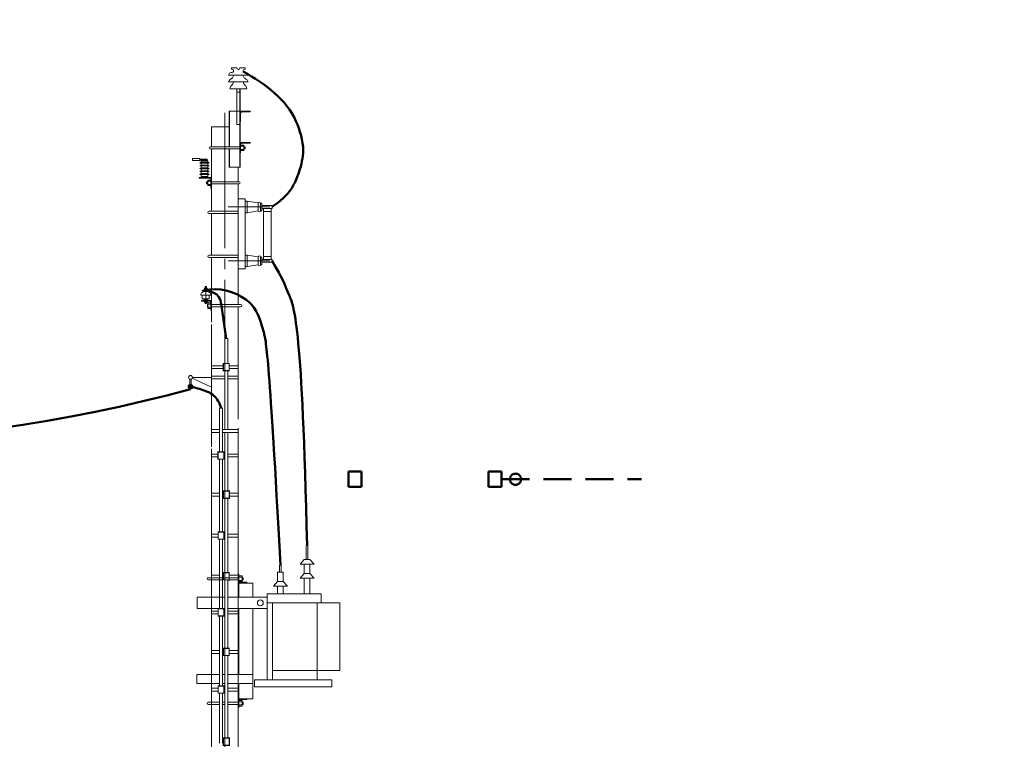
# Model space of a CAD drawing. Header units: millimetres. Extents: x 0 to 1680, y 0 to 297.
# Tile 15 of 16: x 1461 to 1602, y 194 to 297. Entities that reach past the tile are written whole.
import ezdxf

# ---------------------------------------------------------------- set-up
doc = ezdxf.new("R2010")
doc.units = ezdxf.units.MM
for name, pattern in [('K5LT32808', [0]), ('K5LT_AXLED', [24.80495643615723, 20.30495643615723, -1.5, 1.5, -1.5]), ('K5LT_AXLED_REINFORCED', [13, 8, -2, 1, -2]), ('K5LT_BASIC', [0]), ('K5LT_DASHED_REINFORCED', [6, 4, -2]), ('K5LT_THIN', [0])]:
    doc.linetypes.add(name, pattern=pattern)
doc.layers.add('Системный слой', color=7, linetype='Continuous')

# ---------------------------------------------------------------- blocks, each defined once
blk = doc.blocks.new('U65')
at = {"layer": 'Системный слой', "color": 7, "linetype": 'K5LT_BASIC', "lineweight": 50}
for p, q in [((1528.059127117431, 230.2635568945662), (1528.059127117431, 232.4635568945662)), ((1528.059127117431, 232.4635568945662), (1529.909127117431, 232.4635568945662)), ((1529.909127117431, 232.4635568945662), (1529.909127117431, 230.2635568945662)), ((1529.909127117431, 230.2635568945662), (1528.059127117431, 230.2635568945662))]:
    blk.add_line(p, q, dxfattribs=at)
blk = doc.blocks.new('U67')
at = {"layer": 'Системный слой', "color": 7, "linetype": 'K5LT_BASIC', "lineweight": 50}
for p, q in [((1508.059127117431, 230.2635568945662), (1508.059127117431, 232.4635568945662)), ((1508.059127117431, 232.4635568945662), (1509.909127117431, 232.4635568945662)), ((1509.909127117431, 232.4635568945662), (1509.909127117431, 230.2635568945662)), ((1509.909127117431, 230.2635568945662), (1508.059127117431, 230.2635568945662))]:
    blk.add_line(p, q, dxfattribs=at)
blk = doc.blocks.new('U77')
at = {"layer": 'Системный слой', "color": 7, "linetype": 'K5LT_THIN', "lineweight": 18}
for p, q in [((1486.832438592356, 276.9596585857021), (1486.832438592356, 277.0996585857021)), ((1486.832438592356, 277.0996585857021), (1487.862438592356, 277.0996585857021)), ((1487.862438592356, 276.9596585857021), (1486.832438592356, 276.9596585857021)), ((1487.862438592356, 277.0996585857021), (1487.862438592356, 276.9596585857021))]:
    blk.add_line(p, q, dxfattribs=at)
blk = doc.blocks.new('U82')
at = {"layer": 'Системный слой', "color": 7, "linetype": 'K5LT_THIN', "lineweight": 18}
for p, q in [((1485.772438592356, 276.8796585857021), (1485.772438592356, 277.179658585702)), ((1485.772438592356, 277.179658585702), (1486.832438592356, 277.179658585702)), ((1486.832438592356, 277.179658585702), (1486.832438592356, 276.8796585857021)), ((1486.832438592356, 276.8796585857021), (1485.772438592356, 276.8796585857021))]:
    blk.add_line(p, q, dxfattribs=at)
blk = doc.blocks.new('U83')
at = {"layer": 'Системный слой', "color": 7, "linetype": 'K5LT_THIN', "lineweight": 18}
for p, q in [((1488.368503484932, 274.0986164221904), (1487.968892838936, 274.0986164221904)), ((1487.968892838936, 274.0986164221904), (1487.968892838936, 273.2986164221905)), ((1487.968892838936, 273.2986164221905), (1488.368503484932, 273.2986164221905)), ((1488.368503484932, 273.2986164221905), (1488.368503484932, 274.0986164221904))]:
    blk.add_line(p, q, dxfattribs=at)
blk = doc.blocks.new('U84')
at = {"layer": 'Системный слой', "color": 7, "linetype": 'K5LT_THIN', "lineweight": 18}
for p, q in [((1492.387741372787, 199.7714311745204), (1492.867741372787, 199.7714311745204)), ((1492.387741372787, 198.9714311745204), (1492.387741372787, 199.7714311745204)), ((1492.867741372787, 199.7714311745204), (1492.867741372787, 198.9714311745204)), ((1492.867741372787, 198.9714311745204), (1492.387741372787, 198.9714311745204))]:
    blk.add_line(p, q, dxfattribs=at)
blk = doc.blocks.new('U85')
at = {"layer": 'Системный слой', "color": 7, "linetype": 'K5LT_THIN', "lineweight": 18}
for p, q in [((1492.387593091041, 217.5486795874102), (1492.867593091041, 217.5486795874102)), ((1492.387593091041, 216.7486795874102), (1492.387593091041, 217.5486795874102)), ((1492.867593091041, 216.7486795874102), (1492.387593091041, 216.7486795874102)), ((1492.867593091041, 217.5486795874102), (1492.867593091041, 216.7486795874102))]:
    blk.add_line(p, q, dxfattribs=at)
blk = doc.blocks.new('U86')
at = {"layer": 'Системный слой', "color": 7, "linetype": 'K5LT_THIN', "lineweight": 18}
for p, q in [((1488.368503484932, 256.5657358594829), (1487.968892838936, 256.5657358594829)), ((1487.968892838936, 256.5657358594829), (1487.968892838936, 255.7657358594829)), ((1488.368503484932, 255.7657358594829), (1488.368503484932, 256.5657358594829)), ((1487.968892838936, 255.7657358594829), (1488.368503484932, 255.7657358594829))]:
    blk.add_line(p, q, dxfattribs=at)
blk = doc.blocks.new('U88')
at = {"layer": 'Системный слой', "color": 7, "linetype": 'K5LT_THIN', "lineweight": 18}
for p, q in [((1492.635967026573, 279.0986164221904), (1493.115967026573, 279.0986164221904)), ((1492.635967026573, 278.2986164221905), (1492.635967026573, 279.0986164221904)), ((1493.115967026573, 279.0986164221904), (1493.115967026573, 278.2986164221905)), ((1493.115967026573, 278.2986164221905), (1492.635967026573, 278.2986164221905))]:
    blk.add_line(p, q, dxfattribs=at)

msp = doc.modelspace()

# ---------------------------------------------------------------- hatches: boundary and pattern name
at = {"layer": 'Системный слой', "true_color": 0x7f7f7f}
msp.add_hatch(color=8, dxfattribs=at).paths.add_polyline_path([(1485.400361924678, 244.9117669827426), (1485.304297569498, 244.8719217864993), (1485.224771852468, 244.8049019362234), (1485.16922551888, 244.7169780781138), (1485.142855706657, 244.6163767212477), (1485.148129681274, 244.5125105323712), (1485.184553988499, 244.415097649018), (1485.248720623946, 244.3332524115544), (1485.334625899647, 244.2746325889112), (1485.434232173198, 244.2447228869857), (1485.538219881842, 244.2463217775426), (1485.636859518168, 244.279279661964), (1485.720921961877, 244.3405128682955), (1485.782541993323, 244.4242921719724), (1485.81595419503, 244.522778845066), (1485.821060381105, 244.5814826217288), (1485.805154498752, 244.684259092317), (1485.75892506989, 244.7774193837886), (1485.686697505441, 244.8522470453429), (1485.595229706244, 244.9017409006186), (1485.493079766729, 244.9212701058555)])

# ---------------------------------------------------------------- linework, layer by layer
at = {"layer": 'Системный слой', "color": 7, "linetype": 'K5LT_THIN', "lineweight": 18}
for p, q in [((1491.344652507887, 290.1273075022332), (1492.089852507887, 290.1273075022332)), ((1492.543452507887, 290.1273075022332), (1493.288652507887, 290.1273075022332)), ((1493.288652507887, 290.1273075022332), (1492.543452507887, 290.1273075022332)), ((1490.899152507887, 289.0905075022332), (1493.734152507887, 289.0905075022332)), ((1490.899152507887, 288.1185075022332), (1493.734152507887, 288.1185075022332)), ((1491.101652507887, 287.1465075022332), (1493.531652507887, 287.1465075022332)), ((1492.154652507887, 287.1465075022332), (1492.478652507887, 287.1465075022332)), ((1492.096652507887, 286.6523859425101), (1492.536652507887, 286.6523859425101)), ((1492.536652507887, 283.9386164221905), (1494.036652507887, 283.9386164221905)), ((1492.536652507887, 283.9386164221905), (1492.536652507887, 282.4386164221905)), ((1492.638997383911, 283.66915249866), (1492.636652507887, 282.5186164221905)), ((1493.956652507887, 283.8386164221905), (1492.836652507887, 283.8386164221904)), ((1494.036652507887, 283.9186164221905), (1494.036652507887, 283.9386164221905)), ((1488.467818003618, 281.6986164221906), (1488.467818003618, 278.8586164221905)), ((1488.467818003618, 281.6986164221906), (1491.036652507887, 281.6986164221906)), ((1492.536652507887, 282.4386164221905), (1492.556652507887, 282.4386164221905)), ((1488.467818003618, 278.8586164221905), (1488.467818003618, 279.9386164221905)), ((1492.536652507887, 278.8586164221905), (1488.307818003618, 278.8586164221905)), ((1492.536652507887, 278.5386164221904), (1488.307818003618, 278.5386164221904)), ((1488.467818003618, 273.8586164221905), (1488.467818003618, 278.5386164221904)), ((1492.536652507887, 279.4738859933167), (1494.036652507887, 279.4738859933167)), ((1492.536652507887, 279.4738859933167), (1492.536652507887, 277.9738859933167)), ((1492.638997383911, 279.2044220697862), (1492.636652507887, 278.0538859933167)), ((1492.636652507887, 278.9256776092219), (1493.115967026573, 278.9256776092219)), ((1493.956652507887, 279.3738859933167), (1492.836652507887, 279.3738859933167)), ((1493.115967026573, 278.8586164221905), (1493.259380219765, 278.8586164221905)), ((1493.115967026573, 278.5386164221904), (1493.255967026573, 278.5386164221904)), ((1493.255967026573, 278.8586164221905), (1493.306442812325, 278.8086164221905)), ((1493.259380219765, 278.8586164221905), (1493.255967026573, 278.5386164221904)), ((1493.255967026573, 278.5386164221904), (1493.306442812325, 278.5886164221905)), ((1493.306442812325, 278.8086164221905), (1493.306442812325, 278.5886164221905)), ((1494.036652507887, 279.4538859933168), (1494.036652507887, 279.4738859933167)), ((1492.536652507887, 277.9738859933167), (1492.556652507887, 277.9738859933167)), ((1492.636652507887, 278.4715552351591), (1493.115967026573, 278.4715552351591)), ((1486.832438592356, 276.5095236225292), (1487.002438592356, 276.6358971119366)), ((1486.832438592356, 276.5095236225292), (1488.132438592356, 276.5095236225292)), ((1486.832438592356, 276.1095236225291), (1487.002438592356, 276.2358971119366)), ((1486.832438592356, 276.1095236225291), (1488.132438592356, 276.1095236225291)), ((1486.832438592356, 275.7095236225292), (1487.002438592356, 275.8358971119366)), ((1486.832438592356, 275.7095236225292), (1488.132438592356, 275.7095236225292)), ((1487.002438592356, 276.8236913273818), (1487.962438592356, 276.8236913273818)), ((1487.002438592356, 276.8236913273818), (1487.002438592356, 276.6358971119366)), ((1487.962438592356, 276.6358971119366), (1487.002438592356, 276.6358971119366)), ((1487.002438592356, 276.5095236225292), (1487.002438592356, 276.2358971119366)), ((1487.962438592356, 276.2358971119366), (1487.002438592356, 276.2358971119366)), ((1487.002438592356, 276.1095236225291), (1487.002438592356, 275.8358971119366)), ((1487.962438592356, 275.8358971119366), (1487.002438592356, 275.8358971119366)), ((1487.002438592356, 275.7095236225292), (1487.002438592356, 275.4358971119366)), ((1487.102438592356, 276.9596585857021), (1487.862438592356, 276.9596585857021)), ((1487.102438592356, 276.9596585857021), (1487.102438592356, 276.8236913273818)), ((1487.862438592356, 276.9596585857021), (1487.862438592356, 276.8236913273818)), ((1487.962438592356, 276.8236913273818), (1487.962438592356, 276.6358971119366)), ((1488.132438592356, 276.5095236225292), (1487.962438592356, 276.6358971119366)), ((1487.962438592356, 276.5095236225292), (1487.962438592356, 276.2358971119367)), ((1488.132438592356, 276.1095236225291), (1487.962438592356, 276.2358971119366)), ((1487.962438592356, 276.1095236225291), (1487.962438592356, 275.8358971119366)), ((1488.132438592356, 275.7095236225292), (1487.962438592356, 275.8358971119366)), ((1487.962438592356, 275.7095236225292), (1487.962438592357, 275.4358971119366)), ((1492.267818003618, 275.9386164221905), (1492.267818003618, 273.8586164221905)), ((1488.467818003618, 274.4486164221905), (1486.698983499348, 274.4486164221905)), ((1486.698983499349, 274.4286164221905), (1486.698983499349, 274.4486164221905)), ((1488.467818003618, 274.3486164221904), (1486.698983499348, 274.3486164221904)), ((1486.832438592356, 275.3095236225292), (1487.002438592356, 275.4358971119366)), ((1486.832438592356, 275.3095236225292), (1488.132438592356, 275.3095236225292)), ((1486.832438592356, 274.9095236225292), (1487.002438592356, 275.0358971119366)), ((1486.832438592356, 274.9095236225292), (1488.132438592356, 274.9095236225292)), ((1487.962438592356, 275.4358971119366), (1487.002438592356, 275.4358971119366)), ((1487.002438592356, 275.3095236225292), (1487.002438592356, 275.0358971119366)), ((1487.962438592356, 275.0358971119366), (1487.002438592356, 275.0358971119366)), ((1487.002438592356, 274.9095236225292), (1487.002438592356, 274.5956258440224)), ((1487.002438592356, 274.5956258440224), (1487.962438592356, 274.5956258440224)), ((1487.102438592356, 274.4596585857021), (1487.102438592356, 274.5956258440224)), ((1487.862438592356, 274.4596585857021), (1487.862438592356, 274.5956258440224)), ((1488.132438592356, 275.3095236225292), (1487.962438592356, 275.4358971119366)), ((1487.962438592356, 275.3095236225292), (1487.962438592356, 275.0358971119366)), ((1488.132438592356, 274.9095236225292), (1487.962438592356, 275.0358971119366)), ((1487.962438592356, 274.9095236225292), (1487.962438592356, 274.5956258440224)), ((1488.367818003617, 274.4486164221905), (1488.367818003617, 272.9486164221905)), ((1488.467818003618, 274.4486164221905), (1488.467818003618, 272.9486164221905)), ((1487.828892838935, 273.8586164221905), (1487.778417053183, 273.8086164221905)), ((1487.778417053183, 273.8086164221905), (1487.778417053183, 273.5886164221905)), ((1487.828892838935, 273.5386164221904), (1487.778417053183, 273.5886164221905)), ((1487.968892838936, 273.8586164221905), (1487.825479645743, 273.8586164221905)), ((1487.825479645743, 273.8586164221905), (1487.828892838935, 273.5386164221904)), ((1487.968892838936, 273.5386164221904), (1487.828892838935, 273.5386164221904)), ((1488.367818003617, 273.9256776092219), (1487.968892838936, 273.9256776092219)), ((1488.367818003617, 273.4715552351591), (1487.968892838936, 273.4715552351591)), ((1488.467818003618, 272.9486164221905), (1488.447818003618, 272.9486164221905)), ((1488.467818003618, 273.8586164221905), (1492.427818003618, 273.8586164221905)), ((1488.467818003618, 273.5386164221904), (1492.427818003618, 273.5386164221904)), ((1488.467818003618, 269.6505034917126), (1488.467818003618, 273.5386164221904)), ((1492.267818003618, 273.5386164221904), (1492.267818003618, 265.7468474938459)), ((1488.467818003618, 270.9767849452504), (1488.467818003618, 270.9805034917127)), ((1488.467818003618, 270.0710534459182), (1488.467818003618, 270.2305034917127)), ((1490.85225340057, 270.2536164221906), (1496.833393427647, 270.2536164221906)), ((1492.267818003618, 271.4036164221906), (1492.267818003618, 261.4036164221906)), ((1493.267818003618, 271.4036164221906), (1492.267818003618, 271.4036164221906)), ((1492.267818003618, 270.9805034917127), (1492.267818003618, 270.9767849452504)), ((1493.267818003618, 261.4036164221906), (1493.267818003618, 271.4036164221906)), ((1493.267818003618, 271.0736164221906), (1493.267818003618, 269.4336164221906)), ((1493.267818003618, 271.0736164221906), (1493.567818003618, 271.0736164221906)), ((1493.567818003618, 271.0736164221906), (1495.169572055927, 270.82648865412)), ((1493.567818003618, 271.0736164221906), (1493.567818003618, 269.4336164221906)), ((1495.167818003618, 270.8036164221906), (1495.167818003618, 269.7036164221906)), ((1495.467818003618, 270.8036164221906), (1495.467818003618, 269.7036164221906)), ((1495.667818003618, 270.8036164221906), (1495.467818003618, 270.8036164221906)), ((1495.667818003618, 270.8036164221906), (1495.667818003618, 269.7036164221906)), ((1497.136563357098, 270.4536164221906), (1495.667818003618, 270.4536164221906)), ((1497.136563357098, 270.0536164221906), (1497.136563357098, 270.4536164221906)), ((1488.126175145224, 269.6505034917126), (1492.267818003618, 269.6505034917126)), ((1492.267818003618, 269.3305034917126), (1488.126175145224, 269.3305034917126)), ((1488.467818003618, 265.7468474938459), (1488.467818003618, 269.3305034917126)), ((1492.063932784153, 269.6505034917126), (1492.267818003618, 269.6505034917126)), ((1492.267818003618, 269.3305034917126), (1492.063932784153, 269.3305034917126)), ((1493.567818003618, 269.4336164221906), (1493.267818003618, 269.4336164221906)), ((1493.567818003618, 269.4336164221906), (1495.169572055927, 269.6807441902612)), ((1495.667818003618, 269.7036164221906), (1495.467818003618, 269.7036164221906)), ((1497.136563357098, 270.0536164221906), (1495.667818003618, 270.0536164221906)), ((1495.912971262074, 270.0536164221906), (1495.912971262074, 262.7536164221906)), ((1495.912971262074, 269.5941826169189), (1497.012971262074, 269.5941826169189)), ((1497.012971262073, 270.0536164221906), (1497.012971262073, 262.7536164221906)), ((1488.467818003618, 264.256847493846), (1488.467818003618, 265.7468474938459)), ((1492.267818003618, 265.7468474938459), (1492.267818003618, 263.4068474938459)), ((1488.126175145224, 263.3735763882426), (1492.267818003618, 263.3735763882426)), ((1492.267818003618, 263.0535763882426), (1488.126175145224, 263.0535763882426)), ((1488.467818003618, 263.3735763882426), (1488.467818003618, 264.256847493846)), ((1488.467818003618, 257.9799203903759), (1488.467818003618, 263.0535763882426)), ((1492.063932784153, 263.3735763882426), (1492.267818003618, 263.3735763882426)), ((1492.267818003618, 263.0535763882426), (1492.063932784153, 263.0535763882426)), ((1492.267818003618, 263.4068474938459), (1492.267818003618, 256.325735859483)), ((1493.267818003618, 263.3736164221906), (1493.267818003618, 261.7336164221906)), ((1493.267818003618, 263.3736164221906), (1493.567818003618, 263.3736164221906)), ((1493.567818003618, 263.3736164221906), (1493.567818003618, 261.7336164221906)), ((1493.567818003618, 263.3736164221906), (1495.169572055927, 263.12648865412)), ((1495.167818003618, 263.1036164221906), (1495.167818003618, 262.0036164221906)), ((1495.467818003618, 263.1036164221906), (1495.467818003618, 262.0036164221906)), ((1495.667818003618, 263.1036164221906), (1495.467818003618, 263.1036164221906)), ((1495.667818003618, 263.1036164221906), (1495.667818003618, 262.0036164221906)), ((1495.912971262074, 263.1559467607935), (1497.012971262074, 263.1559467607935)), ((1490.85225340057, 262.5536164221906), (1496.833393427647, 262.5536164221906)), ((1493.567818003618, 261.7336164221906), (1493.267818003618, 261.7336164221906)), ((1493.567818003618, 261.7336164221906), (1495.169572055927, 261.9807441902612)), ((1495.667818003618, 262.0036164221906), (1495.467818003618, 262.0036164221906)), ((1497.136563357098, 262.7536164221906), (1495.667818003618, 262.7536164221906)), ((1497.136563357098, 262.3536164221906), (1495.667818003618, 262.3536164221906)), ((1497.136563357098, 262.3536164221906), (1497.136563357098, 262.7536164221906)), ((1492.267818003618, 261.4036164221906), (1493.267818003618, 261.4036164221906)), ((1487.588399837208, 258.8841263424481), (1487.748399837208, 258.8841263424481)), ((1487.588399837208, 258.8841263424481), (1487.588399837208, 258.6486411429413)), ((1487.6193565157, 258.8841263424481), (1487.6193565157, 258.6486411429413)), ((1487.668399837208, 256.4841263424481), (1487.668399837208, 258.8841263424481)), ((1487.717443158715, 258.8841263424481), (1487.717443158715, 258.6486411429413)), ((1487.748399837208, 258.8841263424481), (1487.748399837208, 258.6486411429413)), ((1486.968399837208, 257.6786411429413), (1488.368399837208, 257.6786411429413)), ((1488.168399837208, 258.3286411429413), (1487.168399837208, 258.3286411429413)), ((1487.168399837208, 258.3286411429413), (1487.168399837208, 258.2786411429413)), ((1487.168399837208, 258.2786411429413), (1488.168399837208, 258.2786411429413)), ((1487.168399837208, 257.1341263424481), (1487.168399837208, 257.6786411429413)), ((1487.968399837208, 258.5086411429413), (1487.368399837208, 258.5086411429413)), ((1487.368399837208, 258.5086411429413), (1487.368399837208, 258.4686411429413)), ((1487.368399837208, 258.4686411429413), (1487.968399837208, 258.4686411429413)), ((1487.418399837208, 258.2786411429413), (1487.918399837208, 258.2786411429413)), ((1487.418399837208, 258.1786411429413), (1487.918399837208, 258.1786411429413)), ((1487.468399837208, 258.6486411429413), (1487.868399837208, 258.6486411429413)), ((1487.468399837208, 258.6486411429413), (1487.468399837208, 258.5086411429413)), ((1487.468399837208, 258.4686411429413), (1487.468399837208, 258.3286411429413)), ((1487.868399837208, 258.4686411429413), (1487.468399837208, 258.4686411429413)), ((1487.468399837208, 258.3286411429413), (1487.868399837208, 258.3286411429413)), ((1487.548399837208, 258.6486411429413), (1487.548399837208, 258.5086411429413)), ((1487.548399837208, 258.4686411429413), (1487.548399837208, 258.3286411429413)), ((1487.788399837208, 258.5086411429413), (1487.788399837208, 258.6486411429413)), ((1487.788399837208, 258.3286411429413), (1487.788399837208, 258.4686411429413)), ((1487.868399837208, 258.5086411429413), (1487.868399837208, 258.6486411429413)), ((1487.868399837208, 258.3286411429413), (1487.868399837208, 258.4686411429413)), ((1487.968399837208, 258.4686411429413), (1487.968399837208, 258.5086411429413)), ((1488.168399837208, 258.2786411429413), (1488.168399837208, 258.3286411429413)), ((1488.168399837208, 257.1341263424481), (1488.168399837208, 257.6786411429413)), ((1488.467818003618, 256.325735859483), (1488.467818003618, 257.9799203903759)), ((1488.467818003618, 256.8941263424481), (1487.067818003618, 256.8941263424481)), ((1487.067818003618, 256.8941263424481), (1487.067818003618, 256.7941263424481)), ((1487.067818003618, 256.7941263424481), (1488.367818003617, 256.7941263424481)), ((1487.168399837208, 257.1341263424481), (1488.168399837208, 257.1341263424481)), ((1487.368399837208, 256.7941263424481), (1487.968399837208, 256.7941263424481)), ((1487.368399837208, 256.7541263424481), (1487.368399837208, 256.7941263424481)), ((1487.968399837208, 256.7541263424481), (1487.368399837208, 256.7541263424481)), ((1487.418399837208, 257.1341263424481), (1487.918399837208, 257.1341263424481)), ((1487.418399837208, 257.0341263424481), (1487.918399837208, 257.0341263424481)), ((1487.468399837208, 256.8941263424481), (1487.468399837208, 257.0341263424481)), ((1487.868399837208, 256.8941263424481), (1487.468399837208, 256.8941263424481)), ((1487.468399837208, 256.6141263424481), (1487.468399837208, 256.7541263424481)), ((1487.468399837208, 256.6141263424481), (1487.868399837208, 256.6141263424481)), ((1487.548399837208, 256.8941263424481), (1487.548399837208, 257.0341263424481)), ((1487.548399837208, 256.6141263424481), (1487.548399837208, 256.7541263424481)), ((1487.588399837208, 256.4841263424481), (1487.588399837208, 256.6141263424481)), ((1487.588399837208, 256.4831382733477), (1487.748399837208, 256.4831382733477)), ((1487.6193565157, 256.4841263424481), (1487.6193565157, 256.6141263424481)), ((1487.717443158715, 256.4841263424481), (1487.717443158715, 256.6141263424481)), ((1487.748399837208, 256.4841263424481), (1487.748399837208, 256.6141263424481)), ((1487.788399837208, 257.0341263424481), (1487.788399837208, 256.8941263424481)), ((1487.788399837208, 256.7541263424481), (1487.788399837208, 256.6141263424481)), ((1487.868399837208, 257.0341263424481), (1487.868399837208, 256.8941263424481)), ((1487.868399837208, 256.7541263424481), (1487.868399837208, 256.6141263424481)), ((1487.968892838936, 256.3257358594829), (1487.91004797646, 256.3257358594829)), ((1487.91004797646, 256.3257358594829), (1487.91004797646, 256.0057358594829)), ((1487.91004797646, 256.0057358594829), (1487.968892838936, 256.0057358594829)), ((1487.968399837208, 256.7941263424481), (1487.968399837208, 256.7541263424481)), ((1488.367818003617, 256.3927970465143), (1487.968892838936, 256.3927970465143)), ((1488.367818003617, 256.7941263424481), (1488.367818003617, 255.4941263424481)), ((1488.467818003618, 255.4941263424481), (1488.467818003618, 256.8941263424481)), ((1492.64042622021, 256.325735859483), (1488.467818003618, 256.325735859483)), ((1488.467818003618, 253.7886795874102), (1488.467818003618, 256.0057358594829)), ((1488.467818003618, 256.0057358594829), (1492.64042622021, 256.0057358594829)), ((1492.267818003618, 256.0057358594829), (1492.267818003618, 251.0060413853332)), ((1488.367818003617, 255.9386746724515), (1487.968892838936, 255.9386746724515)), ((1488.367818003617, 255.4941263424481), (1488.467818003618, 255.4941263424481)), ((1488.467818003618, 251.0060413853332), (1488.467818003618, 253.4686795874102)), ((1488.467818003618, 244.3323853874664), (1488.467818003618, 251.0060413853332)), ((1490.3659976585, 247.8982419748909), (1490.3659976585, 251.4791906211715)), ((1490.3659976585, 251.4791906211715), (1490.80908945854, 251.4791886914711)), ((1490.80908945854, 247.8982419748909), (1490.80908945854, 251.4791906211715)), ((1492.267818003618, 251.0060413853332), (1492.267818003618, 244.3323853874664)), ((1488.467818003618, 246.1017224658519), (1488.467818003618, 248.3788133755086)), ((1490.157557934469, 247.5644427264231), (1488.467818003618, 247.5644427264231)), ((1492.262217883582, 247.5644427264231), (1491.004081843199, 247.5644427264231)), ((1490.157557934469, 247.1644427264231), (1488.467816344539, 247.1644427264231)), ((1490.3659976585, 246.4355217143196), (1490.3659976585, 246.8618588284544)), ((1490.3659976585, 239.294517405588), (1490.3659976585, 246.4355217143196)), ((1490.80908945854, 246.4355217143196), (1490.80908945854, 246.8618588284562)), ((1490.80908945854, 239.2945154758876), (1490.80908945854, 246.4355217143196)), ((1492.262217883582, 247.1644427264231), (1491.004081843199, 247.1644427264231)), ((1485.400361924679, 245.6593272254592), (1485.400361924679, 244.9117669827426)), ((1485.561758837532, 245.6593272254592), (1485.561758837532, 244.9117669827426)), ((1485.726535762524, 245.8021159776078), (1486.522719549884, 245.4232616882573)), ((1488.467818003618, 245.9189224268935), (1485.752909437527, 245.9189224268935)), ((1486.522719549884, 245.4232616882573), (1488.461194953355, 244.5008619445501)), ((1490.3659976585, 245.7017224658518), (1488.467816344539, 245.7017224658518)), ((1490.3659976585, 246.1017224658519), (1488.467818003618, 246.1017224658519)), ((1492.262217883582, 246.1017224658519), (1490.809080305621, 246.1017224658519)), ((1492.262217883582, 245.7017224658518), (1490.80908945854, 245.7017224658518)), ((1488.467818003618, 239.428066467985), (1488.467818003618, 244.3323853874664)), ((1492.267818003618, 244.3323853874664), (1492.272225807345, 239.9360413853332)), ((1489.622136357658, 241.5185104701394), (1490.065228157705, 241.5185106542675)), ((1489.622136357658, 241.5185104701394), (1489.622137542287, 235.264218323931)), ((1490.065271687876, 241.5185104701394), (1490.065268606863, 235.264218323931)), ((1488.467818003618, 239.428066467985), (1488.467818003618, 237.4325659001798)), ((1490.3659976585, 239.294517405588), (1490.365993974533, 238.4486164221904)), ((1490.809089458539, 239.2945154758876), (1490.809085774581, 238.4486164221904)), ((1488.467818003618, 236.0114311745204), (1488.467818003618, 238.6760413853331)), ((1488.467818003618, 238.4486164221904), (1489.622136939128, 238.4486164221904)), ((1488.467818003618, 238.0486164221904), (1489.622137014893, 238.0486164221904)), ((1490.065270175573, 238.4486164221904), (1492.267818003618, 238.4486164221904)), ((1490.065269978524, 238.0486164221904), (1492.267818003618, 238.0486164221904)), ((1490.365992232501, 238.0486164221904), (1490.365987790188, 237.0285862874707)), ((1490.809084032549, 238.0486164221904), (1490.809079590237, 237.0285862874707)), ((1492.272225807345, 238.6760413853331), (1492.270353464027, 233.6023853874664)), ((1488.467818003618, 236.0114311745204), (1488.467818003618, 237.441854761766)), ((1490.365987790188, 237.0285862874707), (1490.367818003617, 232.7300421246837)), ((1490.809079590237, 237.0285862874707), (1490.809074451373, 232.7300421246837)), ((1492.267818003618, 236.5060413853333), (1492.267818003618, 236.0114311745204)), ((1488.467818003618, 234.8623853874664), (1488.467818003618, 235.6914311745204)), ((1488.467818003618, 235.0317224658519), (1488.467818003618, 235.6914311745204)), ((1488.467818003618, 233.6023853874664), (1488.467818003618, 235.5118547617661)), ((1488.467818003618, 234.9571200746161), (1489.420420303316, 234.9571200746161)), ((1488.467818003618, 234.9571200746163), (1489.420420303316, 234.9571200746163)), ((1490.065229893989, 236.0114311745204), (1490.06527029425, 236.0114311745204)), ((1490.065271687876, 235.6914311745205), (1490.065230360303, 235.6914311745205)), ((1490.06526784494, 234.9571200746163), (1490.065311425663, 234.9571200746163)), ((1490.266944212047, 234.9564286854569), (1490.365984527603, 234.956089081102)), ((1490.809076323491, 234.9534465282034), (1492.267822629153, 234.9534465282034)), ((1488.467818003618, 234.5571200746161), (1489.420420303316, 234.5571200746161)), ((1488.467818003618, 234.5571200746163), (1489.420420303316, 234.5571200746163)), ((1488.467818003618, 230.6177751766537), (1488.467818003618, 233.6023853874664)), ((1489.622138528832, 234.2300421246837), (1489.622148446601, 223.8334432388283)), ((1490.06526604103, 234.2300421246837), (1490.065240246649, 223.8334432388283)), ((1490.065266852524, 234.5571200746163), (1490.065313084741, 234.5571200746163)), ((1490.266944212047, 234.5561703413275), (1490.365983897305, 234.5557038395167)), ((1490.809075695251, 234.5543688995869), (1492.267820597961, 234.5543688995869)), ((1492.270353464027, 233.6023853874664), (1492.267818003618, 225.7134562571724)), ((1489.622136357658, 232.129269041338), (1489.622148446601, 223.8334432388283)), ((1490.065228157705, 232.1292692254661), (1490.065240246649, 223.8334432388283)), ((1490.367818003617, 232.7300421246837), (1490.367818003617, 229.6802683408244)), ((1490.809074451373, 232.7300421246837), (1490.809086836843, 229.6802683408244)), ((1488.467818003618, 225.3678314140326), (1488.467818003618, 230.6177751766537)), ((1489.622140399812, 229.3554113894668), (1488.467818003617, 229.3554113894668)), ((1490.176073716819, 229.3554113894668), (1490.06523219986, 229.3554113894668)), ((1492.270576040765, 229.3554113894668), (1491.022597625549, 229.3554113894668)), ((1489.622140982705, 228.9554113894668), (1488.467818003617, 228.9554113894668)), ((1490.176073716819, 228.9554113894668), (1490.065232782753, 228.9554113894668)), ((1490.367818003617, 228.6460921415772), (1490.367818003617, 218.0056207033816)), ((1490.809091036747, 228.6460921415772), (1490.809134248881, 218.0056207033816)), ((1492.270576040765, 228.9554113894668), (1491.022597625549, 228.9554113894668)), ((1488.467818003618, 225.7134562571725), (1488.467818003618, 222.117955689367)), ((1490.065258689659, 225.1186164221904), (1490.065238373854, 225.1186164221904)), ((1490.187203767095, 226.3786164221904), (1490.187220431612, 226.3786164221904)), ((1492.267818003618, 225.7134562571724), (1492.267818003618, 222.4379556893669)), ((1488.467818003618, 223.5136164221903), (1489.432225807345, 223.5136164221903)), ((1488.467818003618, 223.1136164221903), (1489.432225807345, 223.1136164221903)), ((1488.467818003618, 222.437955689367), (1488.467818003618, 222.9325659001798)), ((1489.622148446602, 222.1340062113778), (1489.622148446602, 222.8042971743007)), ((1490.065240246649, 222.1269032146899), (1490.06527029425, 222.8140062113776)), ((1490.278749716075, 223.5136164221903), (1490.366014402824, 223.5136164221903)), ((1490.278749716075, 223.1136164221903), (1490.366016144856, 223.1136164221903)), ((1490.809107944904, 223.5136164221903), (1492.267818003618, 223.5136164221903)), ((1490.809109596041, 223.1136164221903), (1492.267818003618, 223.1136164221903)), ((1492.267818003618, 154.16256590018), (1492.267818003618, 222.94256590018)), ((1488.467818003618, 163.8507694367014), (1488.467818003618, 222.117955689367)), ((1488.467818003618, 221.6725659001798), (1488.467818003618, 222.117955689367)), ((1489.622148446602, 222.1340062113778), (1489.622148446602, 212.8740062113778)), ((1490.065240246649, 212.8669032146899), (1490.065240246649, 222.1269032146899)), ((1502.011180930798, 219.8991906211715), (1502.011180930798, 221.8991906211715)), ((1502.011180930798, 221.8991906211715), (1502.251180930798, 221.8991906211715)), ((1502.251180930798, 221.8991906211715), (1502.251180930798, 219.8991906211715)), ((1501.731180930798, 219.8991906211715), (1501.131180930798, 219.228766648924)), ((1501.731180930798, 219.8991906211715), (1502.531180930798, 219.8991906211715)), ((1502.531180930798, 219.8991906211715), (1503.131180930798, 219.228766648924)), ((1497.931180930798, 218.1139786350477), (1498.731180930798, 218.1139786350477)), ((1497.931180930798, 216.7844026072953), (1497.931180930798, 218.1139786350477)), ((1498.211180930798, 218.1139786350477), (1498.211180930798, 219.1139786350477)), ((1498.451180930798, 219.1139786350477), (1498.211180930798, 219.1139786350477)), ((1498.451180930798, 219.1139786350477), (1498.451180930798, 218.1139786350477)), ((1498.731180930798, 216.7844026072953), (1498.731180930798, 218.1139786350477)), ((1501.131180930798, 219.228766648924), (1503.131180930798, 219.228766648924)), ((1501.731180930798, 217.8991906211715), (1501.731180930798, 219.228766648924)), ((1502.531180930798, 217.8991906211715), (1502.531180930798, 219.228766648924)), ((1488.02176166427, 217.3086795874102), (1492.267818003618, 217.3086795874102)), ((1492.267818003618, 216.9886795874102), (1488.02176166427, 216.9886795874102)), ((1488.467818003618, 217.6718214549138), (1489.622289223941, 217.6718214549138)), ((1488.467818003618, 217.2718214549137), (1489.622290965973, 217.2718214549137)), ((1490.06538102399, 217.6718214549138), (1490.15760272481, 217.6718214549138)), ((1490.065382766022, 217.2718214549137), (1490.15760272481, 217.2718214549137)), ((1490.365949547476, 207.2292375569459), (1490.365949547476, 216.969237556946)), ((1490.366042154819, 216.9714445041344), (1490.366047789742, 215.6775710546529)), ((1490.809134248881, 216.9714445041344), (1490.80913958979, 207.2292375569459)), ((1491.004126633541, 217.6718214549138), (1492.267783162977, 217.6718214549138)), ((1491.004126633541, 217.2718214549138), (1492.267783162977, 217.2718214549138)), ((1492.387818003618, 217.7860413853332), (1492.267818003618, 217.7860413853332)), ((1492.387818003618, 216.6460413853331), (1492.387818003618, 217.7860413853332)), ((1493.527818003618, 216.6460413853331), (1492.387818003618, 216.6460413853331)), ((1492.388278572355, 217.3757407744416), (1492.867593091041, 217.3757407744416)), ((1492.388278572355, 216.9216184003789), (1492.867593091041, 216.9216184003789)), ((1492.867593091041, 217.3086795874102), (1492.98176166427, 217.3086795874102)), ((1492.98176166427, 216.9886795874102), (1492.867593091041, 216.9886795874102)), ((1492.98176166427, 217.3086795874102), (1492.98176166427, 216.9886795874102)), ((1493.527818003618, 216.5260413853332), (1493.527818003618, 216.6460413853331)), ((1497.931180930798, 216.7844026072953), (1497.331180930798, 216.1139786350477)), ((1497.931180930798, 216.7844026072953), (1498.731180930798, 216.7844026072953)), ((1498.731180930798, 216.7844026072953), (1499.331180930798, 216.1139786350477)), ((1501.731180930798, 217.8991906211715), (1501.131180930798, 217.228766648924)), ((1501.131180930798, 217.228766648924), (1503.131180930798, 217.228766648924)), ((1501.731180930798, 217.8991906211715), (1502.531180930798, 217.8991906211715)), ((1501.731180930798, 214.9991906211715), (1501.731180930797, 217.228766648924)), ((1502.531180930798, 217.8991906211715), (1503.131180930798, 217.228766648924)), ((1502.531180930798, 214.9991906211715), (1502.531180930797, 217.228766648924)), ((1492.267818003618, 216.5260413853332), (1493.527818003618, 216.5260413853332)), ((1492.389785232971, 216.5260413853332), (1494.389785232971, 216.5260413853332)), ((1492.395385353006, 216.5276400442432), (1492.395385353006, 214.5176400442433)), ((1494.389785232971, 216.5260413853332), (1494.389785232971, 214.5260413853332)), ((1497.331180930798, 216.1139786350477), (1499.331180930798, 216.1139786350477)), ((1497.931180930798, 214.9991906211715), (1497.931180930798, 216.1139786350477)), ((1498.731180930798, 214.9991906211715), (1498.731180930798, 216.1139786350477)), ((1486.432434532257, 214.5260413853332), (1489.622113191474, 214.5260413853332)), ((1486.432434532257, 212.9260413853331), (1486.432434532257, 214.5260413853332)), ((1489.622113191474, 214.5260413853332), (1490.3659976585, 214.5260413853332)), ((1490.80908945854, 214.5260413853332), (1496.432434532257, 214.5260413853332)), ((1496.432434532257, 214.9991906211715), (1504.131180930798, 214.9991906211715)), ((1496.432434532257, 202.6991906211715), (1496.432434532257, 214.9991906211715)), ((1496.432434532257, 214.5260413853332), (1496.432434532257, 212.9260413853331)), ((1497.931180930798, 214.9991906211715), (1498.731180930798, 214.9991906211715)), ((1502.531180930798, 214.9991906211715), (1501.731180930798, 214.9991906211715)), ((1504.131180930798, 214.9991906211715), (1504.131180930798, 213.6991906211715)), ((1489.622120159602, 212.926041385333), (1486.432434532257, 212.9260413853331)), ((1488.467818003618, 212.5420462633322), (1489.432225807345, 212.5420462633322)), ((1490.3659976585, 212.926041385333), (1489.622120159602, 212.926041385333)), ((1490.278749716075, 212.5420462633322), (1490.366014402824, 212.5420462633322)), ((1496.432434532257, 212.9260413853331), (1490.80908945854, 212.926041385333)), ((1490.809107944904, 212.5420462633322), (1492.267818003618, 212.5420462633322)), ((1492.389785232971, 203.4925944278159), (1492.389785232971, 212.9260413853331)), ((1494.389785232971, 212.9260413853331), (1494.389785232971, 200.0260413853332)), ((1496.432434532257, 213.6991906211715), (1506.812434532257, 213.6991906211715)), ((1497.20460380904, 202.6991906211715), (1497.20460380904, 213.6991906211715)), ((1503.553770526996, 202.6991906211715), (1503.553770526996, 213.6991906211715)), ((1506.812434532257, 204.0267552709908), (1506.812434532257, 213.6991906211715)), ((1488.467818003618, 212.1420462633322), (1489.432225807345, 212.1420462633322)), ((1489.622148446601, 211.8291202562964), (1489.62218470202, 208.4442633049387)), ((1490.065240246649, 211.8291202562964), (1490.065276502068, 208.4442633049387)), ((1490.278749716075, 212.1420462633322), (1490.366016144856, 212.1420462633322)), ((1490.809109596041, 212.1420462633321), (1492.267818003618, 212.1420462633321)), ((1489.62218470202, 208.4442633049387), (1489.622200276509, 201.8462372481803)), ((1490.065276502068, 208.4442633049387), (1490.065292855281, 201.8462372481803)), ((1488.467818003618, 206.8954383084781), (1489.622289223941, 206.8954383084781)), ((1490.06538102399, 206.8954383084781), (1490.15760272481, 206.8954383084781)), ((1491.004126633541, 206.8954383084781), (1492.267783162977, 206.8954383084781)), ((1488.467818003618, 206.495438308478), (1489.622290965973, 206.495438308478)), ((1490.065382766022, 206.495438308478), (1490.15760272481, 206.495438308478)), ((1490.365949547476, 206.1950613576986), (1490.365978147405, 194.4091202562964)), ((1490.366042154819, 206.1950613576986), (1490.366047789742, 204.9011879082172)), ((1490.809041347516, 206.1950613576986), (1490.809069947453, 194.4091202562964)), ((1490.809134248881, 206.1950613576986), (1490.80913958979, 204.9011879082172)), ((1491.004126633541, 206.4954383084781), (1492.267783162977, 206.4954383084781)), ((1497.20460380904, 204.0267552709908), (1506.812434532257, 204.0267552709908)), ((1486.389785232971, 203.4560413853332), (1489.622136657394, 203.4560413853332)), ((1486.389785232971, 202.1960413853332), (1486.389785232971, 203.4560413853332)), ((1490.065270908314, 203.4560413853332), (1490.365984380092, 203.4560413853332)), ((1490.809074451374, 203.4560413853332), (1494.389785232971, 203.4560413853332)), ((1494.389785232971, 203.4560413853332), (1494.389785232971, 202.1960413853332)), ((1494.612434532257, 202.6991906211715), (1505.673457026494, 202.6991906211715)), ((1494.612434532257, 202.6991906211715), (1505.673457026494, 202.6991906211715)), ((1494.612434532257, 201.6991906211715), (1494.612434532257, 202.6991906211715)), ((1505.673457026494, 201.6991906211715), (1505.673457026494, 202.6991906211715)), ((1489.622136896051, 202.1960413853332), (1486.389785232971, 202.1960413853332)), ((1488.467818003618, 201.5213802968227), (1489.432225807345, 201.5213802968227)), ((1490.365994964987, 202.1960413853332), (1490.065270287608, 202.1960413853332)), ((1490.278749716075, 201.5213802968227), (1490.366014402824, 201.5213802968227)), ((1494.389785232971, 202.1960413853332), (1490.809086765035, 202.1960413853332)), ((1490.809107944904, 201.5213802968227), (1492.267818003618, 201.5213802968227)), ((1492.389785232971, 202.196041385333), (1492.389785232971, 200.026041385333)), ((1494.612434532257, 201.6991906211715), (1505.673457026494, 201.6991906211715)), ((1488.467818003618, 201.1213802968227), (1489.432225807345, 201.1213802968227)), ((1489.622202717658, 200.812061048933), (1489.622219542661, 193.6842633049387)), ((1490.065295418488, 200.812061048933), (1490.065313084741, 193.6842633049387)), ((1490.278749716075, 201.1213802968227), (1490.366016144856, 201.1213802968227)), ((1490.809109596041, 201.1213802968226), (1492.267818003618, 201.1213802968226)), ((1492.267818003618, 200.0260413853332), (1493.527818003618, 200.0260413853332)), ((1492.387818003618, 199.9060413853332), (1492.387818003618, 198.7660413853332)), ((1493.527818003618, 199.9060413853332), (1492.387818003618, 199.9060413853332)), ((1494.389785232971, 200.0260413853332), (1492.389785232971, 200.0260413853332)), ((1493.527818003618, 200.0260413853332), (1493.527818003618, 199.9060413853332)), ((1488.021730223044, 199.5314311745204), (1489.622136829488, 199.5314311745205)), ((1489.62213713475, 199.2114311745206), (1488.021730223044, 199.2114311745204)), ((1490.06527029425, 199.5314311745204), (1490.367818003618, 199.5314311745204)), ((1490.367818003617, 199.2114311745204), (1490.065271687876, 199.2114311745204)), ((1490.809074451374, 199.5314311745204), (1492.271127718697, 199.5314311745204)), ((1492.271024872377, 199.2114311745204), (1490.809074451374, 199.2114311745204)), ((1492.387818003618, 198.7660413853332), (1492.267818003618, 198.7660413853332)), ((1492.388426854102, 199.5984923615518), (1492.867741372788, 199.5984923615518)), ((1492.388426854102, 199.1443699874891), (1492.867741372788, 199.1443699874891)), ((1492.867741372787, 199.5314311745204), (1492.981730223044, 199.5314311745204)), ((1492.981730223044, 199.2114311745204), (1492.867741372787, 199.2114311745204)), ((1492.981730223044, 199.5314311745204), (1492.981730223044, 199.2114311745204))]:
    msp.add_line(p, q, dxfattribs=at)
at = {"layer": 'Системный слой', "color": 7, "linetype": 'K5LT_AXLED', "lineweight": 18}
msp.add_line((1490.367818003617, 90.73475671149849), (1490.367818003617, 283.6986164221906), dxfattribs=at)
at = {"layer": 'Системный слой', "color": 7, "linetype": 'K5LT_BASIC', "lineweight": 50}
msp.add_line((1489.943248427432, 255.7836568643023), (1490.58754355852, 251.4791896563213), dxfattribs=at)
at = {"layer": 'Системный слой', "color": 5, "linetype": 'K5LT_DASHED_REINFORCED', "lineweight": 50, "true_color": 0x0000ff}
msp.add_line((1529.909127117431, 231.3635568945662), (1549.909127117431, 231.3635568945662), dxfattribs=at)
at = {"layer": 'Системный слой', "color": 7, "linetype": 'K5LT_THIN', "const_width": 0.18}
for points in [[(1492.096652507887, 287.1465075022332), (1492.096652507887, 282.0310397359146), (1492.536652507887, 282.0310397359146), (1492.536652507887, 287.1465075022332)], [(1491.036652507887, 278.5386164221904), (1491.036652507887, 275.9386164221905), (1492.536652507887, 275.9386164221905), (1492.536652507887, 283.9386164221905)], [(1492.536652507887, 283.9386164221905), (1491.036652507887, 283.9386164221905), (1491.036652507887, 278.8586164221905)]]:
    msp.add_lwpolyline(points, dxfattribs=at)
for points in [[(1491.0040818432, 246.8618588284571), (1491.004081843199, 247.8982419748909), (1490.157557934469, 247.8982419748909), (1490.157557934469, 246.8618588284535)], [(1489.420420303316, 235.264218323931), (1490.266944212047, 235.264218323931), (1490.266944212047, 234.2300421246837), (1489.420420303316, 234.2300421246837)], [(1490.176073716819, 229.6802683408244), (1491.022597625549, 229.6802683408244), (1491.022597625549, 228.6460921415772), (1490.176073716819, 228.6460921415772)], [(1489.432225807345, 223.8384733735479), (1490.278749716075, 223.8384733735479), (1490.278749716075, 222.8042971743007), (1489.432225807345, 222.8042971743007)], [(1491.004126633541, 216.9692375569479), (1491.00412663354, 218.0056207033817), (1490.15760272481, 218.0056207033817), (1490.157602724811, 216.9692375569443)], [(1489.432225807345, 212.8669032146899), (1490.278749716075, 212.8669032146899), (1490.278749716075, 211.8327270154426), (1489.432225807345, 211.8327270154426)], [(1490.15760272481, 207.2292375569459), (1491.004126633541, 207.2292375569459), (1491.004126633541, 206.1950613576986), (1490.15760272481, 206.1950613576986)], [(1489.432225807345, 201.8462372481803), (1490.278749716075, 201.8462372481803), (1490.278749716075, 200.812061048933), (1489.432225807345, 200.812061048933)], [(1490.17371455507, 194.4091202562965), (1491.020238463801, 194.4091202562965), (1491.020238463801, 193.3749440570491), (1490.17371455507, 193.3749440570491)]]:
    msp.add_lwpolyline(points, close=True, dxfattribs=at)
at = {"layer": 'Системный слой', "color": 7, "linetype": 'K5LT_THIN', "lineweight": 18}
for centre, radius in [((1485.481060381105, 245.9189224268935), 0.2718490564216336), ((1485.481060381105, 244.5814826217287), 0.34)]:
    msp.add_circle(centre, radius, dxfattribs=at)
at = {"layer": 'Системный слой', "color": 7, "linetype": 'K5LT_AXLED_REINFORCED', "lineweight": 50}
msp.add_circle((1531.909127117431, 231.3635568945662), 0.8, dxfattribs=at)
at = {"layer": 'Системный слой', "color": 166, "linetype": 'K5LT32808', "lineweight": 20, "true_color": 0x001f7f}
msp.add_circle((1495.451420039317, 213.7090727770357), 0.42, dxfattribs=at)
at = {"layer": 'Системный слой', "color": 7, "linetype": 'K5LT_THIN', "lineweight": 18}
for centre, radius, start, end in [((1492.316652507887, 290.1273075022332), 0.2267999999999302, 180, 0), ((1492.836652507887, 283.6386164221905), 0.1999999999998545, 89.99999999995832, 180), ((1493.956652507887, 283.9186164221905), 0.08, 270, 0), ((1492.556652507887, 282.5186164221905), 0.08, 270, 0), ((1488.307818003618, 278.6986164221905), 0.16, 90, 270), ((1492.836652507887, 279.1738859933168), 0.1999999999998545, 89.99999999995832, 180), ((1493.956652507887, 279.4538859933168), 0.08, 270, 0), ((1492.556652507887, 278.0538859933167), 0.08, 270, 0), ((1486.778983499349, 274.4286164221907), 0.08000000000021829, 180, 269.9999999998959), ((1488.247818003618, 274.2286164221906), 0.12, 0, 89.99999999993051), ((1488.447818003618, 273.0286164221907), 0.08000000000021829, 180, 269.9999999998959), ((1492.427818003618, 273.6986164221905), 0.16, 270, 90), ((1487.487739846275, 270.9805034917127), 0.16, 358.6682737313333, 0), ((1495.317818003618, 270.8036164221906), 0.15, 0, 180), ((1488.126175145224, 269.4905034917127), 0.16, 90, 270), ((1495.317818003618, 269.7036164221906), 0.15, 180, 0), ((1488.126175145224, 263.2135763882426), 0.16, 90, 270), ((1495.317818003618, 263.1036164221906), 0.15, 0, 180), ((1495.317818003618, 262.0036164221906), 0.15, 180, 0), ((1492.64042622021, 256.165735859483), 0.16, 270, 90), ((1488.02176166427, 217.1486795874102), 0.16, 90, 270), ((1488.021730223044, 199.3714311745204), 0.16, 90, 270)]:
    msp.add_arc(centre, radius, start, end, dxfattribs=at)
at = {"layer": 'Системный слой', "color": 7, "linetype": 'K5LT_BASIC', "lineweight": 50}
msp.add_arc((1429.588607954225, 448.2930416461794), 211.5679677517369, 255.0716551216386, 285.3183537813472, dxfattribs=at)
at = {"layer": 'Системный слой', "color": 7, "linetype": 'K5LT_THIN', "lineweight": 18}
for points, knots in [([(1490.899152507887, 289.0905075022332), (1490.958914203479, 289.215239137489), (1491.101540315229, 289.5129212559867), (1491.668866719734, 289.4378592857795), (1491.649243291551, 289.9125880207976), (1491.288925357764, 289.880920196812), (1491.323152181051, 290.0611769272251), (1491.335708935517, 290.1273075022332)], [0, 0, 0, 0, 24.07272372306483, 57.4514988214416, 70.89861964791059, 89.13900265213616, 99.70842043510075, 99.70842043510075, 99.70842043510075, 99.70842043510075]), ([(1493.734152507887, 289.0905075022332), (1493.674390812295, 289.215239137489), (1493.531764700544, 289.5129212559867), (1492.96443829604, 289.4378592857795), (1492.984061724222, 289.9125880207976), (1493.344379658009, 289.880920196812), (1493.310152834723, 290.0611769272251), (1493.297596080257, 290.1273075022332)], [0, 0, 0, 0, 24.07272372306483, 57.4514988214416, 70.89861964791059, 89.13900265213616, 99.70842043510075, 99.70842043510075, 99.70842043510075, 99.70842043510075]), ([(1490.899152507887, 288.1185075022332), (1490.971359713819, 288.246674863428), (1491.111650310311, 288.4956898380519), (1491.546672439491, 288.6574941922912), (1491.60930217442, 288.9446716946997), (1491.641107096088, 289.0905075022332)], [0, 0, 0, 0, 26.63201045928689, 51.74304399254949, 77.65251010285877, 77.65251010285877, 77.65251010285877, 77.65251010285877]), ([(1493.734152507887, 288.1185075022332), (1493.661945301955, 288.246674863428), (1493.521654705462, 288.495689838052), (1493.086632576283, 288.6574941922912), (1493.024002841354, 288.9446716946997), (1492.992197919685, 289.0905075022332)], [0, 0, 0, 0, 26.63201045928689, 51.7430439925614, 77.65251010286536, 77.65251010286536, 77.65251010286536, 77.65251010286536]), ([(1491.101652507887, 287.1465075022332), (1491.122664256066, 287.2671799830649), (1491.172294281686, 287.5522099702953), (1491.546559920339, 287.7599612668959), (1491.606698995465, 288.0197268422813), (1491.629567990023, 288.1185075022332)], [0, 0, 0, 0, 21.84952484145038, 51.60886511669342, 69.86925469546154, 69.86925469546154, 69.86925469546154, 69.86925469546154]), ([(1493.531652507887, 287.1465075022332), (1493.510640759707, 287.2671799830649), (1493.461010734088, 287.5522099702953), (1493.086745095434, 287.7599612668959), (1493.026606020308, 288.0197268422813), (1493.003737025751, 288.1185075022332)], [0, 0, 0, 0, 21.84952484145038, 51.60886511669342, 69.86925469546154, 69.86925469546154, 69.86925469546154, 69.86925469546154]), ([(1486.968399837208, 257.6786411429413), (1486.966047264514, 257.7498724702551), (1486.957544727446, 258.0073127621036), (1487.224969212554, 258.1067310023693), (1487.418399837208, 258.1786411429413)], [0, 0, 0, 0, 10.10431675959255, 36.518458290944, 36.518458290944, 36.518458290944, 36.518458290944]), ([(1487.418399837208, 258.2786411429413), (1487.401286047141, 258.2696169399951), (1487.363590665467, 258.2497399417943), (1487.413565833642, 258.2129723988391), (1487.417247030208, 258.1868284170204), (1487.418399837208, 258.1786411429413)], [0, 0, 0, 0, 2.286544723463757, 5.036416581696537, 6.290207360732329, 6.290207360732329, 6.290207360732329, 6.290207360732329]), ([(1487.918399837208, 258.2786411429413), (1487.935513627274, 258.2696169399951), (1487.973209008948, 258.2497399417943), (1487.923233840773, 258.2129723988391), (1487.919552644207, 258.1868284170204), (1487.918399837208, 258.1786411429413)], [0, 0, 0, 0, 2.286544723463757, 5.036416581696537, 6.290207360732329, 6.290207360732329, 6.290207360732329, 6.290207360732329]), ([(1488.368399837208, 257.6786411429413), (1488.370752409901, 257.7498724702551), (1488.379254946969, 258.0073127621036), (1488.111830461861, 258.1067310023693), (1487.918399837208, 258.1786411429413)], [0, 0, 0, 0, 10.10431675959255, 36.518458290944, 36.518458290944, 36.518458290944, 36.518458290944]), ([(1487.418399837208, 257.0341263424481), (1487.401286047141, 257.0431505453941), (1487.363590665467, 257.063027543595), (1487.413565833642, 257.0997950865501), (1487.417247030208, 257.125939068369), (1487.418399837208, 257.1341263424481)], [0, 0, 0, 0, 2.286544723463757, 5.036416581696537, 6.290207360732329, 6.290207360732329, 6.290207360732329, 6.290207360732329]), ([(1487.918399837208, 257.0341263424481), (1487.935513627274, 257.0431505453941), (1487.973209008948, 257.063027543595), (1487.923233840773, 257.0997950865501), (1487.919552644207, 257.125939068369), (1487.918399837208, 257.1341263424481)], [0, 0, 0, 0, 2.286544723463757, 5.036416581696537, 6.290207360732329, 6.290207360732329, 6.290207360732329, 6.290207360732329])]:
    msp.add_open_spline(points, degree=3, knots=knots, dxfattribs=at)
at = {"layer": 'Системный слой', "color": 7, "linetype": 'K5LT_BASIC', "lineweight": 50}
for points, knots in [([(1497.136563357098, 270.2536164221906), (1498.246666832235, 271.0187212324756), (1499.251368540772, 271.8788235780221), (1499.943439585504, 272.9486164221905), (1500.403524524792, 273.6598086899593), (1500.735323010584, 274.4951030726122), (1501.000776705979, 275.3095236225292), (1501.31314381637, 276.2678760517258), (1501.562898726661, 277.3066545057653), (1501.576506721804, 278.2986164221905), (1501.595926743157, 279.7142490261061), (1501.099185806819, 281.2344280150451), (1500.545363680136, 282.5186164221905), (1499.225170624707, 285.5798458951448), (1496.224403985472, 287.7804887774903), (1493.003014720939, 289.6143815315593)], [0, 0, 0, 0, 1, 1, 1, 2, 2, 2, 3, 3, 3, 4, 4, 4, 5, 5, 5, 5]), ([(1497.136563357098, 262.5536164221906), (1498.176333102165, 260.7300549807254), (1498.731180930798, 259.9723083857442), (1501.445500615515, 252.9558634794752), (1502.131180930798, 221.8991906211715)], [0, 0, 0, 0, 247.6528268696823, 418.0154081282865, 418.0154081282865, 418.0154081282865, 418.0154081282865]), ([(1498.331180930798, 219.1139786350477), (1496.733991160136, 248.7119071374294), (1495.667818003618, 254.439893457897), (1493.567818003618, 257.6786411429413), (1489.424695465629, 258.9078988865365), (1487.583677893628, 258.3286411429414)], [0, 0, 0, 0, 117.7606696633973, 323.1855692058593, 606.418347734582, 606.418347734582, 606.418347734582, 606.418347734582]), ([(1489.943248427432, 255.7836568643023), (1489.891617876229, 256.5474383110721), (1489.575471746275, 257.9383924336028), (1488.202667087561, 258.2073636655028), (1487.583677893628, 258.3286411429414)], [0, 0, 0, 0, 106.289402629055, 193.5680467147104, 193.5680467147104, 193.5680467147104, 193.5680467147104]), ([(1489.843682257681, 241.5185105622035), (1489.658151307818, 242.3010323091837), (1489.294566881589, 242.8405869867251), (1488.821933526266, 243.2903880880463), (1488.325669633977, 243.7626781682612), (1487.570555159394, 244.0137458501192), (1486.896386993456, 244.2414826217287), (1486.439457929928, 244.3958351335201), (1485.967682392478, 244.5091684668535), (1485.481060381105, 244.5814826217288)], [0, 0, 0, 0, 1, 1, 1, 2, 2, 2, 3, 3, 3, 3])]:
    msp.add_open_spline(points, degree=3, knots=knots, dxfattribs=at)

# ---------------------------------------------------------------- block references
at = {"layer": 'Системный слой'}
for name in ['U88', 'U82', 'U77', 'U83', 'U86', 'U67', 'U65', 'U85', 'U84']:
    msp.add_blockref(name, (0, 0), dxfattribs=at)

doc.saveas('drawing.dxf')
